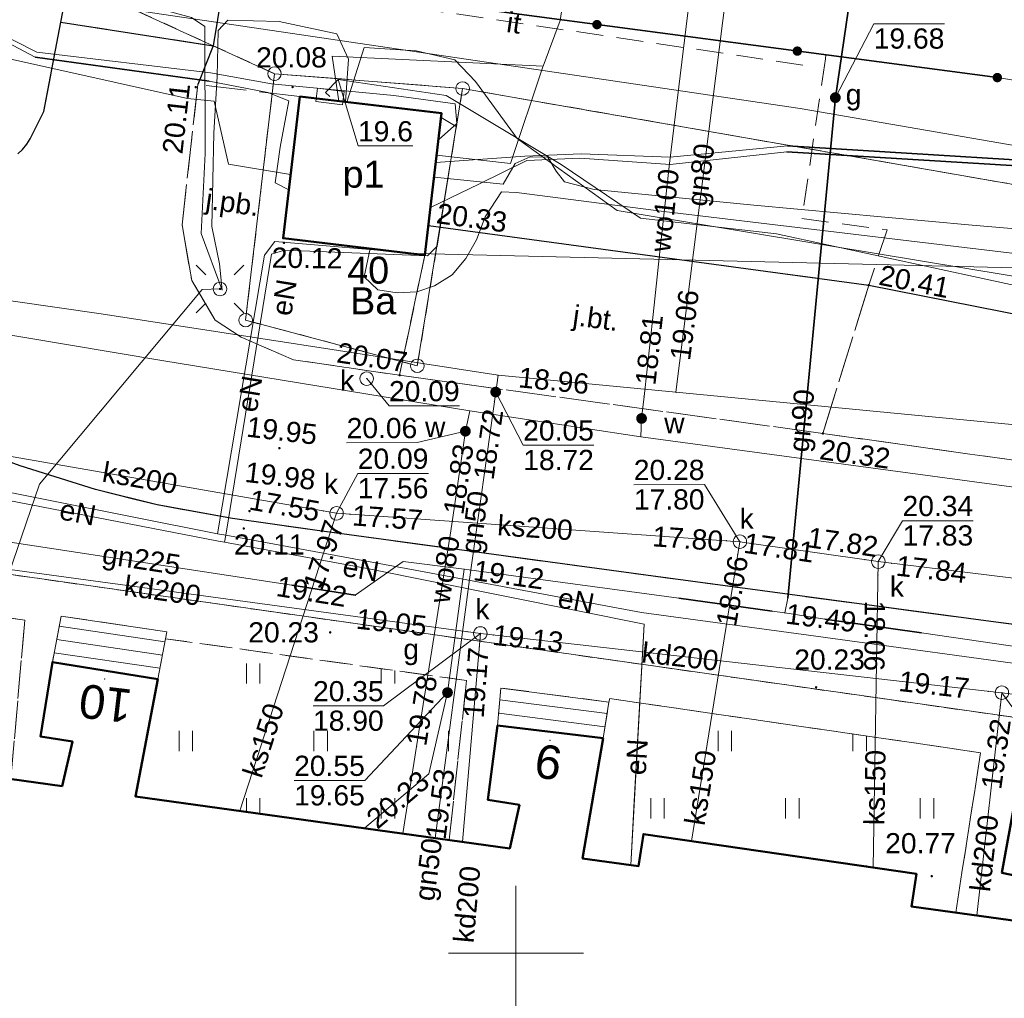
# Model space of a CAD drawing. Extents: x 7395144 to 7395446, y 6007497 to 6007827.
# Tile 7 of 62: x 7395282 to 7395318, y 6007548 to 6007585. Entities that reach past the tile are written whole.
import ezdxf
from ezdxf.enums import TextEntityAlignment as Align

# ---------------------------------------------------------------- set-up
doc = ezdxf.new("R2010")
doc.units = 0
doc.header["$PDSIZE"] = 0.75
for name, pattern in [('PRZER1-1', [2, 1, -1]), ('PRZER2-1', [3, 2, -1]), ('PRZER3-1', [4, 3, -1])]:
    doc.linetypes.add(name, pattern=pattern)
doc.layers.get('0').update_dxf_attribs({"linetype": 'CONTINUOUS', "lineweight": 13})
for name, color, linetype, lineweight in [('GEPADR', 7, 'CONTINUOUS', 18), ('GEPADR_O', 7, 'CONTINUOUS', 18), ('GEPPGD', 7, 'CONTINUOUS', 18), ('GESBZO', 7, 'CONTINUOUS', 50), ('GESBZO_O', 7, 'CONTINUOUS', 50), ('GESDZI', 7, 'CONTINUOUS', 18), ('GESDZI_O', 7, 'CONTINUOUS', 18), ('GESSCH', 7, 'CONTINUOUS', 18), ('GSLKBR', 7, 'CONTINUOUS', 18), ('GSLKOG', 7, 'CONTINUOUS', 35), ('GSLKRW', 7, 'CONTINUOUS', 25), ('GSLTZI', 7, 'PRZER2-1', 18), ('GSLTZI_O', 7, 'PRZER2-1', 18), ('GSPWPS', 7, 'CONTINUOUS', 13), ('GSPWPS_O', 7, 'CONTINUOUS', 13), ('GSSKOA', 7, 'PRZER3-1', 18), ('GSSKOA_O', 7, 'PRZER3-1', 18), ('GSSKOD', 7, 'PRZER2-1', 18), ('GSSUTR', 7, 'PRZER2-1', 18), ('GULLOB', 7, 'CONTINUOUS', 35), ('GUPELA', 7, 'CONTINUOUS', 18), ('GUPPRZ', 7, 'CONTINUOUS', 18), ('GUPPRZ_O', 7, 'CONTINUOUS', 18)]:
    doc.layers.add(name, color=color, linetype=linetype, lineweight=lineweight)
for name, color, linetype, lineweight, true_color in [('GESUZY', 7, 'PRZER1-1', 18, 0x008000), ('GESUZY_O', 7, 'PRZER1-1', 18, 0x008000), ('GULEPR', 1, 'CONTINUOUS', 18, 0xff0000), ('GULEPR_O', 1, 'CONTINUOUS', 18, 0xff0000), ('GULGPR', 7, 'CONTINUOUS', 18, 0xbfbf00), ('GULGPR_O', 7, 'CONTINUOUS', 18, 0xbfbf00), ('GULKPR', 7, 'CONTINUOUS', 18, 0x803300), ('GULKPR_O', 7, 'CONTINUOUS', 18, 0x803300), ('GULTPR', 7, 'CONTINUOUS', 18, 0xff9100), ('GULWPR', 5, 'CONTINUOUS', 18, 0x0000ff), ('GULWPR_O', 5, 'CONTINUOUS', 18, 0x0000ff), ('GUPESE', 1, 'CONTINUOUS', 18, 0xff0000), ('GUPGZA', 7, 'CONTINUOUS', 18, 0xbfbf00), ('GUPGZA_O', 7, 'CONTINUOUS', 18, 0xbfbf00), ('GUPKSD', 7, 'CONTINUOUS', 18, 0x803300), ('GUPKSD_O', 7, 'CONTINUOUS', 18, 0x803300), ('GUPWZA', 5, 'CONTINUOUS', 18, 0x0000ff), ('GUPWZA_O', 5, 'CONTINUOUS', 18, 0x0000ff)]:
    doc.layers.add(name, color=color, linetype=linetype, lineweight=lineweight, true_color=true_color)
doc.styles.add('GEO-INFO', font='arial.ttf')
pattern_1 = [(90, (7390000, 6000000), (-2.5, 2.5), [0.75, -4.25]), (90, (7390000.5, 6000000), (-2.5, 2.5), [0.75, -4.25])]

# ---------------------------------------------------------------- blocks, each defined once
blk = doc.blocks.new('KOLO')
blk.add_hatch(color=0).paths.add_polyline_path([(-0.5, 0), (-0.482963, -0.12941), (-0.433013, -0.25), (-0.353553, -0.353553), (-0.25, -0.433013), (-0.12941, -0.482963), (0, -0.5), (0.12941, -0.482963), (0.25, -0.433013), (0.353553, -0.353553), (0.433013, -0.25), (0.482963, -0.12941), (0.5, 0), (0.482963, 0.12941), (0.433013, 0.25), (0.353553, 0.353553), (0.25, 0.433013), (0.12941, 0.482963), (0, 0.5), (-0.12941, 0.482963), (-0.25, 0.433013), (-0.353553, 0.353553), (-0.433013, 0.25), (-0.482963, 0.12941)])
blk = doc.blocks.new('SUEO')
blk.add_hatch(color=0).paths.add_polyline_path([(-0.002174, 0.089974), (0.023762, 0.086807), (0.042561, 0.0793), (0.060131, 0.066965), (0.076266, 0.047786), (0.086234, 0.025762), (0.089972, 0.002226), (0.088646, -0.015553), (0.081114, -0.038994), (0.066834, -0.060276), (0.049699, -0.075033), (0.027576, -0.085671), (0.004027, -0.08991), (-0.019639, -0.087831), (-0.040932, -0.080154), (-0.059082, -0.067892), (-0.073734, -0.051607), (-0.08374, -0.032979), (-0.089221, -0.011817), (-0.089063, 0.012951), (-0.082571, 0.035806), (-0.069528, 0.057148), (-0.048957, 0.075519), (-0.026898, 0.085887)])
at = {"color": 0}
for points in [[(-1.767767, 1.767767), (-1.06066, 1.06066)], [(1.767767, 1.767767), (1.06066, 1.06066)], [(-1.767767, -1.767767), (-1.06066, -1.06066)], [(1.767767, -1.767767), (1.06066, -1.06066)]]:
    blk.add_lwpolyline(points, dxfattribs=at)
blk = doc.blocks.new('POINT')
at = {"color": 0}
blk.add_point((0, 0), dxfattribs=at)
blk = doc.blocks.new('OKRAG_PELNY')
at = {"color": 0}
blk.add_lwpolyline([(0, 0.5), (0.12941, 0.482963), (0.25, 0.433013), (0.353553, 0.353553), (0.433013, 0.25), (0.482963, 0.12941), (0.5, 0), (0.482963, -0.12941), (0.433013, -0.25), (0.353553, -0.353553), (0.25, -0.433013), (0.12941, -0.482963), (0, -0.5), (-0.12941, -0.482963), (-0.25, -0.433013), (-0.353553, -0.353553), (-0.433013, -0.25), (-0.482963, -0.12941), (-0.5, 0), (-0.482963, 0.12941), (-0.433013, 0.25), (-0.353553, 0.353553), (-0.25, 0.433013), (-0.12941, 0.482963)], close=True, dxfattribs=at)
blk = doc.blocks.new('SZAFA1')
at = {"color": 0}
blk.add_lwpolyline([(-1, -0.5), (-1, 0.5), (1, 0.5), (1, -0.5)], close=True, dxfattribs=at)
blk = doc.blocks.new('EPPGS')
at = {"color": 0}
blk.add_lwpolyline([(0, 0.5), (0.154508, 0.475528), (0.293893, 0.404508), (0.404508, 0.293893), (0.475528, 0.154508), (0.5, 0), (0.475528, -0.154508), (0.404508, -0.293893), (0.293893, -0.404508), (0.154508, -0.475528), (0, -0.5), (-0.154508, -0.475528), (-0.293893, -0.404508), (-0.404508, -0.293893), (-0.475528, -0.154508), (-0.5, 0), (-0.475528, 0.154508), (-0.404508, 0.293893), (-0.293893, 0.404508), (-0.154508, 0.475528)], close=True, dxfattribs=at)

msp = doc.modelspace()

# ---------------------------------------------------------------- hatches: boundary and pattern name
at = {"layer": 'GSSUTR', "linetype": 'Continuous', "lineweight": 18}
h = msp.add_hatch(dxfattribs=at)
h.set_pattern_fill('PTTU04', scale=0.5, style=0)
h.set_pattern_definition(pattern_1)
h.paths.add_polyline_path([(7395345.72, 6007551.32), (7395345.955, 6007553.488), (7395340.813, 6007554.191), (7395338.643, 6007552.898), (7395339.15, 6007552.83), (7395338.44, 6007548.48), (7395340.49, 6007548.19), (7395340.64, 6007549.37), (7395345.76, 6007548.67), (7395343.98, 6007536.48), (7395333.21, 6007537.99), (7395333.03, 6007536.7), (7395318.61, 6007538.74), (7395318.78, 6007539.99), (7395297.33, 6007543), (7395297.15, 6007541.75), (7395282.71, 6007543.76), (7395282.85, 6007545.01), (7395272.11, 6007546.51), (7395273.85, 6007558.73), (7395278.88, 6007558.02), (7395278.71, 6007556.82), (7395281.26, 6007556.465), (7395281.772, 6007562.358), (7395275.244, 6007563.28), (7395274.51, 6007563.16), (7395273.96, 6007562.72), (7395270.969, 6007556.594), (7395270.02, 6007554.649), (7395266.71, 6007547.57), (7395271.18, 6007537.54), (7395286.35, 6007523.89), (7395289.578, 6007520.03), (7395340.689, 6007511.859), (7395345.92, 6007521.97), (7395348.13, 6007526.27), (7395348.477, 6007528.63), (7395348.63, 6007529.67), (7395351.666, 6007550.336)], flags=0)
h = msp.add_hatch(dxfattribs=at)
h.set_pattern_fill('PTTU04', scale=0.5, style=0)
h.set_pattern_definition(pattern_1)
h.paths.add_polyline_path([(7395287, 6007561.67), (7395286.71, 6007560.17), (7395285.88, 6007555.82), (7395297.518, 6007554.203), (7395298.17, 6007560.119)], flags=0)
h = msp.add_hatch(dxfattribs=at)
h.set_pattern_fill('PTTU04', scale=0.5, style=0)
h.set_pattern_definition(pattern_1)
h.paths.add_polyline_path([(7395303.48, 6007559.45), (7395303.45, 6007559.32), (7395303.23, 6007557.98), (7395302.47, 6007553.51), (7395304.55, 6007553.23), (7395304.73, 6007554.42), (7395314.86, 6007552.94), (7395314.68, 6007551.73), (7395316.316, 6007551.506), (7395317.24, 6007557.44)], flags=0)

# ---------------------------------------------------------------- linework, layer by layer
at = {"color": 7, "linetype": 'Continuous', "lineweight": 13, "elevation": 100, "flags": 128}
for points in [[(7395300, 6007547.5), (7395300, 6007552.5)], [(7395297.5, 6007550), (7395302.5, 6007550)]]:
    msp.add_lwpolyline(points, dxfattribs=at)
at = {"layer": 'GESBZO', "color": 7, "linetype": 'Continuous', "lineweight": 50, "elevation": 10.18}
msp.add_lwpolyline([(7395291.98, 6007581.79), (7395297.24, 6007581.17), (7395296.62, 6007575.91), (7395291.36, 6007576.53)], close=True, dxfattribs=at)
for points in [[(7395272.11, 6007546.51), (7395273.85, 6007558.73), (7395278.88, 6007558.02), (7395278.71, 6007556.82), (7395283.16, 6007556.2), (7395283.54, 6007557.86), (7395282.36, 6007558.04), (7395282.8, 6007560.8), (7395286.71, 6007560.17), (7395285.88, 6007555.82), (7395299.77, 6007553.89), (7395300.13, 6007555.5), (7395298.96, 6007555.69), (7395299.32, 6007558.45), (7395303.23, 6007557.98), (7395302.47, 6007553.51), (7395304.55, 6007553.23), (7395304.73, 6007554.42), (7395314.86, 6007552.94), (7395314.68, 6007551.73), (7395319.07, 6007551.13)], [(7395319.21, 6007552.73), (7395318.03, 6007552.98), (7395318.53, 6007555.76)]]:
    msp.add_lwpolyline(points, dxfattribs=at)
at = {"layer": 'GESDZI', "color": 7, "linetype": 'Continuous', "lineweight": 18, "elevation": 10.22}
for points in [[(7395208.88, 6007732.82), (7395228.84, 6007751.29), (7395254.04, 6007769.81), (7395303.63, 6007764.04), (7395313.94, 6007762.83), (7395315.59, 6007761.16), (7395354.5, 6007757.04), (7395348.25, 6007694.55), (7395349.93, 6007694.27), (7395348.19, 6007686.54), (7395384.8, 6007680.52), (7395392.56, 6007656.98), (7395381.64, 6007573.08), (7395380.93, 6007567.64), (7395298.02, 6007582.09), (7395291.04, 6007582.64), (7395274.2, 6007590.33), (7395241.23, 6007663.62), (7395237.48, 6007672.95)], [(7395298.02, 6007582.09), (7395296.34, 6007571.8), (7395289.97, 6007573.49), (7395291.04, 6007582.64)]]:
    msp.add_lwpolyline(points, close=True, dxfattribs=at)
for points in [[(7395241.23, 6007663.62), (7395274.2, 6007590.33), (7395291.04, 6007582.64), (7395289.97, 6007573.49), (7395296.34, 6007571.8), (7395298.02, 6007582.09), (7395380.93, 6007567.64), (7395381.64, 6007573.08)], [(7395340.689, 6007511.86), (7395348.13, 6007526.26), (7395351.66, 6007550.34), (7395345.72, 6007551.32), (7395346.1, 6007554.82), (7395280.57, 6007564.15), (7395274.51, 6007563.16), (7395262.09, 6007568.73), (7395254.92, 6007583.67), (7395249.88, 6007594.73), (7395225.66, 6007643.45)], [(7395340.689, 6007511.86), (7395348.13, 6007526.26), (7395351.66, 6007550.34), (7395345.72, 6007551.32), (7395346.1, 6007554.82), (7395280.57, 6007564.15), (7395274.51, 6007563.16), (7395273.96, 6007562.72), (7395266.3, 6007547.03), (7395261.89, 6007541.72), (7395258.46, 6007539.24), (7395254.88, 6007537.49), (7395251.376, 6007526.137)]]:
    msp.add_lwpolyline(points, dxfattribs=at)
at = {"layer": 'GESSCH', "color": 7, "linetype": 'Continuous', "lineweight": 18, "elevation": 10.18}
for points in [[(7395282.8, 6007560.8), (7395283.13, 6007562.51), (7395287.05, 6007561.93), (7395286.71, 6007560.17)], [(7395299.32, 6007558.45), (7395299.44, 6007559.84), (7395303.45, 6007559.32), (7395303.23, 6007557.98)]]:
    msp.add_lwpolyline(points, close=True, dxfattribs=at)
at = {"layer": 'GESSCH', "color": 7, "linetype": 'Continuous', "lineweight": 18, "elevation": 10.18, "flags": 128}
for points in [[(7395283.057, 6007562.134), (7395286.977, 6007561.554)], [(7395282.963, 6007561.642), (7395286.882, 6007561.063)], [(7395282.868, 6007561.151), (7395286.787, 6007560.571)], [(7395299.402, 6007559.403), (7395303.379, 6007558.888)], [(7395299.359, 6007558.905), (7395303.298, 6007558.394)]]:
    msp.add_lwpolyline(points, dxfattribs=at)
at = {"layer": 'GESUZY', "color": 96, "linetype": 'PRZER1-1', "lineweight": 18, "ltscale": 0.5, "true_color": 0x008000, "elevation": 10.08}
for points in [[(7395208.88, 6007732.82), (7395228.84, 6007751.29), (7395254.04, 6007769.81), (7395303.63, 6007764.04), (7395313.94, 6007762.83), (7395315.59, 6007761.16), (7395354.5, 6007757.04), (7395348.25, 6007694.55), (7395349.93, 6007694.27), (7395348.19, 6007686.54), (7395384.8, 6007680.52), (7395392.56, 6007656.98), (7395381.64, 6007573.08), (7395380.93, 6007567.64), (7395298.02, 6007582.09), (7395291.04, 6007582.64), (7395274.2, 6007590.33), (7395241.23, 6007663.62), (7395237.48, 6007672.95)], [(7395296.34, 6007571.8), (7395289.97, 6007573.49), (7395291.04, 6007582.64), (7395298.02, 6007582.09)]]:
    msp.add_lwpolyline(points, close=True, dxfattribs=at)
for points in [[(7395241.23, 6007663.62), (7395274.2, 6007590.33), (7395291.04, 6007582.64), (7395289.97, 6007573.49), (7395296.34, 6007571.8), (7395298.02, 6007582.09), (7395380.93, 6007567.64), (7395381.64, 6007573.08), (7395398.1, 6007570.68), (7395395.28, 6007558.12), (7395422.21, 6007554.23), (7395424.71, 6007558.34), (7395431.27, 6007557.43), (7395436.76, 6007556.67), (7395440.162, 6007556.204)], [(7395340.689, 6007511.86), (7395348.13, 6007526.26), (7395351.66, 6007550.34), (7395345.72, 6007551.32), (7395346.1, 6007554.82), (7395280.57, 6007564.15), (7395274.51, 6007563.16), (7395262.09, 6007568.73), (7395254.92, 6007583.67), (7395249.88, 6007594.73), (7395225.66, 6007643.45)], [(7395251.376, 6007526.137), (7395254.88, 6007537.49), (7395258.46, 6007539.24), (7395261.89, 6007541.72), (7395266.3, 6007547.03), (7395273.96, 6007562.72), (7395274.51, 6007563.16), (7395280.57, 6007564.15), (7395346.1, 6007554.82), (7395345.72, 6007551.32), (7395351.66, 6007550.34), (7395348.13, 6007526.26), (7395340.689, 6007511.86)]]:
    msp.add_lwpolyline(points, dxfattribs=at)
at = {"layer": 'GSLKBR', "color": 7, "linetype": 'Continuous', "lineweight": 18, "elevation": 10.18}
msp.add_lwpolyline([(7395320.839, 6007582.006), (7395317.861, 6007582.494)], dxfattribs=at)
at = {"layer": 'GSLKOG', "color": 7, "linetype": 'Continuous', "lineweight": 35, "elevation": 10.18}
msp.add_lwpolyline([(7395288.206, 6007586.8), (7395296.38, 6007585.338), (7395317.861, 6007582.494)], dxfattribs=at)
at = {"layer": 'GSLKRW', "color": 7, "linetype": 'Continuous', "lineweight": 25, "elevation": 10.18}
for points in [[(7395281.515, 6007579.663), (7395281.687, 6007579.828), (7395281.852, 6007580.025), (7395281.975, 6007580.225), (7395282.485, 6007581.241), (7395283.115, 6007584.551), (7395283.665, 6007587.442), (7395283.952, 6007588.948), (7395283.495, 6007589.937), (7395282.617, 6007591.661), (7395281.698, 6007593.564), (7395280.86, 6007595.539)], [(7395289.242, 6007586.615), (7395288.765, 6007583.672), (7395288.193, 6007582.236)], [(7395283.115, 6007584.551), (7395288.765, 6007583.672)], [(7395296.76, 6007577), (7395313.09, 6007574.79), (7395319.04, 6007573.61), (7395335.05, 6007570.71), (7395357.76, 6007567.47)], [(7395329.342, 6007560.793), (7395317.62, 6007562.307), (7395304.814, 6007564.029), (7395292.541, 6007565.699), (7395289.486, 6007566.135), (7395286.689, 6007566.634), (7395284.405, 6007567.208), (7395281.602, 6007568.089), (7395278.532, 6007569.212)]]:
    msp.add_lwpolyline(points, dxfattribs=at)
at = {"layer": 'GSLTZI', "color": 7, "linetype": 'PRZER2-1', "lineweight": 18, "ltscale": 0.5, "elevation": 10.1}
msp.add_lwpolyline([(7395310.65, 6007582.96), (7395289.21, 6007586.12)], dxfattribs=at)
at = {"layer": 'GSSKOA', "color": 7, "linetype": 'PRZER3-1', "lineweight": 18, "ltscale": 0.5, "elevation": 10.18}
for points in [[(7395288.765, 6007583.672), (7395283.115, 6007584.551), (7395283.665, 6007587.442), (7395288.206, 6007586.8), (7395289.242, 6007586.615)], [(7395295.68, 6007571.45), (7395296.62, 6007575.91), (7395291.36, 6007576.53), (7395291.98, 6007581.79), (7395288.193, 6007582.236), (7395287.61, 6007577.03), (7395287.97, 6007574.97), (7395288.84, 6007573.49), (7395289.8, 6007572.86), (7395291.75, 6007572.02)], [(7395296.76, 6007577), (7395296.62, 6007575.91), (7395295.68, 6007571.45), (7395311.39, 6007569.29), (7395313.09, 6007574.79)], [(7395311.39, 6007569.29), (7395335.96, 6007565.83), (7395335.05, 6007570.71), (7395319.04, 6007573.61), (7395313.09, 6007574.79)]]:
    msp.add_lwpolyline(points, close=True, dxfattribs=at)
for points in [[(7395335.96, 6007565.83), (7395311.39, 6007569.29), (7395295.68, 6007571.45), (7395291.75, 6007572.02), (7395289.8, 6007572.86), (7395288.84, 6007573.49), (7395287.97, 6007574.97), (7395287.61, 6007577.03), (7395288.193, 6007582.236), (7395288.765, 6007583.672), (7395283.115, 6007584.551), (7395282.485, 6007581.241), (7395281.975, 6007580.225), (7395281.852, 6007580.025), (7395281.687, 6007579.828), (7395281.515, 6007579.663)], [(7395278.532, 6007569.212), (7395281.602, 6007568.089), (7395284.405, 6007567.208), (7395286.689, 6007566.634), (7395289.486, 6007566.135), (7395292.541, 6007565.699), (7395304.814, 6007564.029), (7395317.62, 6007562.307), (7395329.342, 6007560.793)]]:
    msp.add_lwpolyline(points, dxfattribs=at)
at = {"layer": 'GSSKOD', "color": 7, "linetype": 'PRZER2-1', "lineweight": 18, "ltscale": 0.5, "elevation": 10.18}
for points in [[(7395319.56, 6007599.853), (7395313.54, 6007600.73), (7395309.486, 6007601.223), (7395307.438, 6007601.474), (7395303.445, 6007601.964), (7395303.789, 6007605.14), (7395301.872, 6007605.419), (7395301.531, 6007602.316), (7395299.057, 6007602.697), (7395296.38, 6007585.338), (7395311.498, 6007583.336), (7395311.479, 6007583.194), (7395310.611, 6007577.262), (7395313.768, 6007576.846), (7395313.09, 6007574.79), (7395319.04, 6007573.61)], [(7395278.532, 6007569.212), (7395281.602, 6007568.089), (7395284.405, 6007567.208), (7395286.689, 6007566.634), (7395289.486, 6007566.135), (7395292.541, 6007565.699), (7395304.814, 6007564.029), (7395317.62, 6007562.307), (7395329.342, 6007560.793)], [(7395319.07, 6007551.13), (7395316.316, 6007551.506), (7395317.24, 6007557.44), (7395303.48, 6007559.45), (7395303.45, 6007559.32), (7395299.44, 6007559.84), (7395299.32, 6007558.45), (7395298.96, 6007555.69), (7395300.13, 6007555.5), (7395299.77, 6007553.89), (7395297.518, 6007554.203), (7395298.17, 6007560.119), (7395287, 6007561.67), (7395287.05, 6007561.93), (7395283.13, 6007562.51), (7395282.8, 6007560.8), (7395282.36, 6007558.04), (7395283.54, 6007557.86), (7395283.16, 6007556.2), (7395281.26, 6007556.465), (7395281.772, 6007562.358), (7395275.244, 6007563.28)], [(7395318.53, 6007555.76), (7395318.03, 6007552.98), (7395319.21, 6007552.73)]]:
    msp.add_lwpolyline(points, dxfattribs=at)
at = {"layer": 'GSSUTR', "color": 7, "linetype": 'PRZER2-1', "lineweight": 18, "ltscale": 0.5, "elevation": 10.1}
msp.add_lwpolyline([(7395266.71, 6007547.57), (7395270.02, 6007554.649), (7395270.969, 6007556.594), (7395273.96, 6007562.72), (7395274.51, 6007563.16), (7395275.244, 6007563.28), (7395281.772, 6007562.358), (7395281.26, 6007556.465), (7395278.71, 6007556.82), (7395278.88, 6007558.02), (7395273.85, 6007558.73), (7395272.11, 6007546.51), (7395282.85, 6007545.01), (7395282.71, 6007543.76), (7395297.15, 6007541.75), (7395297.33, 6007543), (7395318.78, 6007539.99)], dxfattribs=at)
for points in [[(7395287, 6007561.67), (7395298.17, 6007560.119), (7395297.518, 6007554.203), (7395285.88, 6007555.82), (7395286.71, 6007560.17)], [(7395303.48, 6007559.45), (7395317.24, 6007557.44), (7395316.316, 6007551.506), (7395314.68, 6007551.73), (7395314.86, 6007552.94), (7395304.73, 6007554.42), (7395304.55, 6007553.23), (7395302.47, 6007553.51), (7395303.23, 6007557.98), (7395303.45, 6007559.32)]]:
    msp.add_lwpolyline(points, close=True, dxfattribs=at)
at = {"layer": 'GULEPR', "color": 1, "linetype": 'Continuous', "lineweight": 18, "true_color": 0xff0000, "elevation": 10.14}
for points in [[(7395291.572, 6007578.329), (7395291.067, 6007578.587), (7395291.252, 6007579.909), (7395291.569, 6007581.634), (7395290.795, 6007581.938), (7395288.615, 6007582.361), (7395282.155, 6007583.257), (7395279.519, 6007584.648), (7395277.332, 6007587.436), (7395274.792, 6007593.008), (7395273.684, 6007593.611), (7395272.158, 6007594.258), (7395271.317, 6007596.209), (7395265.242, 6007607.139), (7395260.932, 6007615.065), (7395255.567, 6007627.027)], [(7395289.099, 6007574.601), (7395288.319, 6007576.708), (7395288.47, 6007579.678), (7395288.452, 6007584.389), (7395287.961, 6007584.719), (7395284.122, 6007585.778), (7395282.189, 6007586.793), (7395276.375, 6007589.555), (7395270.044, 6007592.624), (7395260.534, 6007597.253), (7395261.779, 6007603.784), (7395258.672, 6007610.279), (7395255.453, 6007617.06), (7395252.345, 6007623.564)], [(7395255.398, 6007623.361), (7395259.831, 6007613.86), (7395261.497, 6007610.29), (7395263.366, 6007605.994), (7395263.906, 6007605.611), (7395266.771, 6007604.906), (7395270.492, 6007599.016), (7395273.42, 6007594.386), (7395273.626, 6007594.047), (7395277.135, 6007588.473), (7395280.086, 6007583.437), (7395287.809, 6007581.723), (7395288.797, 6007581.622), (7395289.34, 6007579.279), (7395291.639, 6007578.894)], [(7395291.639, 6007578.894), (7395289.34, 6007579.279), (7395288.797, 6007581.622), (7395287.809, 6007581.723), (7395280.086, 6007583.437), (7395277.135, 6007588.473), (7395273.626, 6007594.047), (7395273.42, 6007594.386), (7395270.492, 6007599.016), (7395266.771, 6007604.906), (7395263.906, 6007605.611), (7395263.366, 6007605.994), (7395261.497, 6007610.29), (7395259.831, 6007613.86), (7395258.732, 6007616.216), (7395255.398, 6007623.361)], [(7395301.004, 6007582.915), (7395301.642, 6007584.614), (7395302.621, 6007590.93), (7395302.845, 6007593.337), (7395303.446, 6007599.213), (7395302.766, 6007600.851)], [(7395301.004, 6007582.915), (7395301.642, 6007584.614), (7395302.621, 6007590.93), (7395302.845, 6007593.337), (7395303.446, 6007599.213), (7395302.766, 6007600.851)], [(7395293.672, 6007581.591), (7395293.785, 6007583.179), (7395293.349, 6007584.117), (7395291.21, 6007584.581), (7395289.304, 6007584.626), (7395288.954, 6007584.237), (7395288.918, 6007582.533), (7395288.787, 6007580.427), (7395288.715, 6007576.968), (7395289.001, 6007575.578), (7395289.099, 6007574.601)], [(7395319.874, 6007574.887), (7395311.726, 6007576.24), (7395303.753, 6007577.559), (7395300.047, 6007580.24), (7395298.5, 6007582.355), (7395297.726, 6007583.157), (7395296.293, 6007583.485), (7395294.366, 6007583.608), (7395293.725, 6007581.584)], [(7395301.004, 6007582.915), (7395293.18, 6007583.285), (7395293.427, 6007581.619)], [(7395297.056, 6007579.612), (7395299.797, 6007579.311), (7395300.995, 6007582.891), (7395301.004, 6007582.915)], [(7395297.057, 6007579.614), (7395299.797, 6007579.312), (7395300.993, 6007582.892), (7395301.004, 6007582.915)], [(7395319.37, 6007574.59), (7395309.67, 6007576.69), (7395304.62, 6007577.28), (7395301.68, 6007579.27), (7395297.41, 6007581.83), (7395293.4, 6007582.42), (7395292.93, 6007581.94), (7395293.098, 6007581.791)], [(7395289.233, 6007565.507), (7395290.926, 6007575.94), (7395291.418, 6007576.093), (7395296.723, 6007575.877), (7395297.073, 6007576.241), (7395297.78, 6007580.685), (7395297.222, 6007581.014)], [(7395297.221, 6007581.013), (7395297.78, 6007580.685), (7395297.072, 6007576.242), (7395296.723, 6007575.877), (7395291.417, 6007576.094), (7395290.926, 6007575.94), (7395289.233, 6007565.507)], [(7395323.679, 6007578.91), (7395310.053, 6007579.739), (7395305.719, 6007579.263), (7395302.367, 6007579.502), (7395300.399, 6007579.413), (7395298.647, 6007578.55), (7395296.827, 6007577.67)], [(7395296.961, 6007578.805), (7395299.529, 6007578.535), (7395299.975, 6007579.302), (7395300.521, 6007579.554), (7395301.183, 6007579.547), (7395301.487, 6007579.022), (7395301.798, 6007578.625), (7395302.902, 6007578.34), (7395308.826, 6007577.761), (7395316.93, 6007577.021), (7395324.958, 6007576.336)], [(7395296.961, 6007578.805), (7395299.529, 6007578.535), (7395299.975, 6007579.302), (7395300.521, 6007579.554), (7395301.183, 6007579.547), (7395301.487, 6007579.022), (7395301.798, 6007578.625), (7395302.902, 6007578.34), (7395308.826, 6007577.761), (7395316.93, 6007577.021), (7395324.958, 6007576.336)], [(7395319.541, 6007575.845), (7395312.511, 6007576.684), (7395305.482, 6007577.522), (7395300.023, 6007578.23), (7395299.464, 6007578.258), (7395298.857, 6007577.322), (7395298.534, 6007576.473), (7395298.143, 6007575.78), (7395297.629, 6007575.169), (7395296.972, 6007574.769), (7395296.326, 6007574.547), (7395295.587, 6007574.509), (7395294.88, 6007574.621), (7395294.37, 6007575.104), (7395294.59, 6007576.149)], [(7395319.541, 6007575.845), (7395312.511, 6007576.684), (7395305.482, 6007577.522), (7395300.023, 6007578.23), (7395299.464, 6007578.258), (7395298.857, 6007577.322), (7395298.534, 6007576.473), (7395298.143, 6007575.78), (7395297.629, 6007575.169), (7395296.972, 6007574.769), (7395296.326, 6007574.547), (7395295.587, 6007574.509), (7395294.88, 6007574.621), (7395294.37, 6007575.104), (7395294.59, 6007576.149)], [(7395288.929, 6007565.563), (7395290.67, 6007575.902), (7395291.053, 6007576.417), (7395296.337, 6007575.965), (7395331.951, 6007575.115)], [(7395289.02, 6007574.65), (7395288.36, 6007574.63), (7395282.32, 6007567.4), (7395280.67, 6007562.59), (7395279.79, 6007560.14), (7395278.98, 6007559.67), (7395273.96, 6007560.33), (7395273.03, 6007559.57), (7395267.64, 6007546.2), (7395266.46, 6007544.93), (7395263.29, 6007540.15), (7395260.71, 6007537.67)], [(7395289.192, 6007565.254), (7395288.965, 6007565.296), (7395279.518, 6007567.122), (7395274.683, 6007568.613), (7395271.21, 6007568.356), (7395270.24, 6007567.767), (7395267.239, 6007565.271), (7395264.073, 6007561.51), (7395263.084, 6007561.077), (7395260.561, 6007560.204)], [(7395289.192, 6007565.254), (7395288.965, 6007565.296), (7395279.518, 6007567.122), (7395274.683, 6007568.613), (7395271.21, 6007568.356), (7395270.24, 6007567.767), (7395267.239, 6007565.271), (7395264.073, 6007561.51), (7395263.084, 6007561.077), (7395260.561, 6007560.204)], [(7395288.929, 6007565.563), (7395279.533, 6007567.426), (7395274.745, 6007568.838), (7395271.295, 6007568.529), (7395270.994, 6007568.595)], [(7395288.929, 6007565.563), (7395279.533, 6007567.426), (7395274.745, 6007568.838), (7395271.295, 6007568.529), (7395270.994, 6007568.595)], [(7395289.233, 6007565.507), (7395289.003, 6007565.549), (7395288.929, 6007565.563)], [(7395289.233, 6007565.507), (7395288.929, 6007565.563)], [(7395289.192, 6007565.254), (7395289.233, 6007565.507)], [(7395304.258, 6007553.269), (7395304.76, 6007562.209), (7395294.484, 6007564.279), (7395289.192, 6007565.254)], [(7395304.258, 6007553.269), (7395304.39, 6007555.637), (7395304.576, 6007558.93), (7395304.76, 6007562.209), (7395294.484, 6007564.279), (7395289.192, 6007565.254)], [(7395304.654, 6007562.646), (7395296.263, 6007564.216), (7395289.233, 6007565.507)], [(7395289.233, 6007565.507), (7395296.263, 6007564.216), (7395304.654, 6007562.646)], [(7395339.429, 6007548.34), (7395340.554, 6007557.704), (7395328.711, 6007559.448), (7395319.965, 6007560.55), (7395311.122, 6007561.76), (7395304.654, 6007562.646)], [(7395339.429, 6007548.34), (7395340.554, 6007557.704), (7395335.832, 6007558.401), (7395328.711, 6007559.448), (7395325.448, 6007559.86), (7395322.87, 6007560.184), (7395319.965, 6007560.55), (7395311.122, 6007561.76), (7395304.654, 6007562.646)]]:
    msp.add_lwpolyline(points, dxfattribs=at)
at = {"layer": 'GULGPR', "color": 52, "linetype": 'Continuous', "lineweight": 18, "true_color": 0xbfbf00, "elevation": 10.14}
for points in [[(7395309.98, 6007562.63), (7395310.09, 6007563.18), (7395311.85, 6007581.75), (7395313.84, 6007595.32), (7395310.84, 6007598.06), (7395309.398, 6007604.331)], [(7395305.938, 6007570.815), (7395307.947, 6007586.775), (7395310.15, 6007604.221)], [(7395274.804, 6007575.141), (7395284.614, 6007573.728), (7395299.335, 6007571.445), (7395305.938, 6007570.815), (7395335.362, 6007567.989), (7395358.559, 6007565.492), (7395367.244, 6007564.122), (7395385.889, 6007561.088)], [(7395297.003, 6007554.271), (7395298.27, 6007563.866), (7395299.248, 6007570.824), (7395299.335, 6007571.445)], [(7395273.36, 6007565.21), (7395273.49, 6007566.21), (7395274.13, 6007566.13), (7395275.49, 6007565.97), (7395278.99, 6007565.56), (7395280.49, 6007565.36), (7395291.69, 6007563.66), (7395294.04, 6007563.28), (7395295.82, 6007564.54), (7395298.08, 6007564.25), (7395306.04, 6007563.17), (7395309.51, 6007562.69), (7395309.98, 6007562.63), (7395311.46, 6007562.4), (7395315.05, 6007561.89), (7395323.35, 6007560.68)], [(7395298.08, 6007564.25), (7395297.46, 6007559.67), (7395296.77, 6007556.66), (7395294.38, 6007554.639)]]:
    msp.add_lwpolyline(points, dxfattribs=at)
at = {"layer": 'GULKPR', "color": 36, "linetype": 'Continuous', "lineweight": 18, "true_color": 0x803300, "elevation": 10.14}
for points in [[(7395247.507, 6007605.684), (7395256.006, 6007589.9), (7395264.915, 6007574.255), (7395277.498, 6007569.088), (7395293.344, 6007566.323), (7395308.309, 6007565.27), (7395313.444, 6007564.531), (7395330.205, 6007562.473), (7395343.48, 6007560.384), (7395361.137, 6007557.761)], [(7395293.344, 6007566.323), (7395289.757, 6007555.281)], [(7395308.309, 6007565.27), (7395306.509, 6007554.16)], [(7395275.841, 6007564.972), (7395298.679, 6007561.865), (7395318.029, 6007559.667), (7395334.559, 6007557.566), (7395367.7, 6007552.777)], [(7395313.444, 6007564.531), (7395313.255, 6007553.175)], [(7395298.679, 6007561.865), (7395298.018, 6007554.133)], [(7395318.029, 6007559.667), (7395317.098, 6007551.4)]]:
    msp.add_lwpolyline(points, dxfattribs=at)
at = {"layer": 'GULLOB', "color": 7, "linetype": 'Continuous', "lineweight": 35, "elevation": 10.12}
for points in [[(7395310.09, 6007563.18), (7395311.85, 6007581.75), (7395313.84, 6007595.32)], [(7395288.615, 6007582.361), (7395282.155, 6007583.257)], [(7395323.721, 6007579.118), (7395310.076, 6007579.958)], [(7395323.679, 6007578.91), (7395310.053, 6007579.739)], [(7395291.69, 6007563.66), (7395294.04, 6007563.28)], [(7395309.51, 6007562.69), (7395306.04, 6007563.17)], [(7395315.05, 6007561.89), (7395311.46, 6007562.4)]]:
    msp.add_lwpolyline(points, dxfattribs=at)
at = {"layer": 'GULTPR', "color": 30, "linetype": 'Continuous', "lineweight": 18, "true_color": 0xff9100, "elevation": 10.14}
for points in [[(7395297.123, 6007580.181), (7395297.812, 6007580.791), (7395297.743, 6007581.526), (7395295.467, 6007581.835), (7395290.924, 6007582.261), (7395288.663, 6007582.669), (7395282.226, 6007583.443), (7395279.625, 6007584.752), (7395277.438, 6007587.54), (7395274.927, 6007593.09), (7395273.753, 6007593.758), (7395272.319, 6007594.44), (7395271.469, 6007596.24), (7395261.083, 6007615.087), (7395255.689, 6007627.071), (7395251.744, 6007634.726), (7395247.995, 6007639.475), (7395244.949, 6007644.244), (7395239.477, 6007656.082), (7395238.226, 6007658.937), (7395238.3, 6007661.327), (7395237.852, 6007663.415)], [(7395256.59, 6007635.36), (7395278, 6007588.51), (7395280.71, 6007586.15), (7395281.12, 6007585.61), (7395281.83, 6007585.6), (7395310.55, 6007581.35), (7395337.1, 6007576.76), (7395375.26, 6007571.22), (7395379.7, 6007571.42), (7395380.34, 6007571.66)], [(7395297.027, 6007579.338), (7395300.328, 6007579.577), (7395302.416, 6007579.659), (7395305.725, 6007579.543), (7395310.076, 6007579.958), (7395323.721, 6007579.118)]]:
    msp.add_lwpolyline(points, dxfattribs=at)
at = {"layer": 'GULWPR', "color": 5, "linetype": 'Continuous', "lineweight": 18, "true_color": 0x0000ff, "elevation": 10.14}
for points in [[(7395354.75, 6007561.9), (7395333.944, 6007565.161), (7395333.584, 6007565.224), (7395330.538, 6007565.642), (7395321.411, 6007566.898), (7395304.628, 6007569.158), (7395298.289, 6007570.126), (7395286.856, 6007572.001), (7395274.691, 6007574.039), (7395271.946, 6007577.251), (7395268.55, 6007580.697), (7395262.117, 6007590.269), (7395258.016, 6007597.032), (7395252.051, 6007606.836), (7395250.402, 6007609.679), (7395248.746, 6007612.533), (7395242.027, 6007624.115), (7395238.963, 6007629.196), (7395232.946, 6007638.905), (7395231.61, 6007643.34)], [(7395304.628, 6007569.158), (7395304.661, 6007569.844), (7395304.751, 6007570.654), (7395305.085, 6007573.708), (7395305.329, 6007575.913), (7395305.688, 6007579.192), (7395305.702, 6007579.31), (7395307.345, 6007592.843), (7395308.662, 6007604.437)], [(7395298.125, 6007569.371), (7395298.289, 6007570.126)], [(7395298.125, 6007569.371), (7395297.653, 6007566.168), (7395297.554, 6007565.514), (7395297.149, 6007562.947), (7395296.646, 6007559.774), (7395296.313, 6007557.664), (7395295.805, 6007554.441)]]:
    msp.add_lwpolyline(points, dxfattribs=at)
at = {"layer": 'GUPPRZ_O', "color": 52, "linetype": 'Continuous', "lineweight": 9, "true_color": 0xbfbf00, "elevation": 10.8, "flags": 128}
for points in [[(7395315.895, 6007584.492), (7395313.275, 6007584.492), (7395311.85, 6007581.75)], [(7395313.275, 6007584.492), (7395315.895, 6007584.492)], [(7395302.89, 6007568.851), (7395300.269, 6007568.849), (7395299.248, 6007570.824)], [(7395300.269, 6007568.849), (7395302.89, 6007568.851)], [(7395291.77, 6007556.406), (7395294.391, 6007556.406), (7395297.46, 6007559.67)], [(7395291.77, 6007556.406), (7395294.391, 6007556.406)]]:
    msp.add_lwpolyline(points, dxfattribs=at)
at = {"layer": 'GUPPRZ_O', "color": 1, "linetype": 'Continuous', "lineweight": 9, "true_color": 0xff0000, "elevation": 10.8, "flags": 128}
msp.add_lwpolyline([(7395296.179, 6007579.961), (7395294.141, 6007579.959), (7395293.4, 6007582.42)], dxfattribs=at)
at = {"layer": 'GUPPRZ_O', "color": 36, "linetype": 'Continuous', "lineweight": 9, "true_color": 0x803300, "elevation": 10.8, "flags": 128}
for points in [[(7395297.911, 6007570.316), (7395295.29, 6007570.314), (7395294.463, 6007571.323)], [(7395296.751, 6007567.804), (7395294.13, 6007567.801), (7395293.344, 6007566.323)], [(7395294.13, 6007567.801), (7395296.751, 6007567.804)], [(7395304.374, 6007567.386), (7395306.995, 6007567.388), (7395308.309, 6007565.27)], [(7395304.374, 6007567.386), (7395306.995, 6007567.388)], [(7395316.964, 6007566.049), (7395314.343, 6007566.047), (7395313.444, 6007564.531)], [(7395314.343, 6007566.047), (7395316.964, 6007566.049)], [(7395292.47, 6007559.173), (7395295.091, 6007559.175), (7395298.679, 6007561.865)], [(7395322.244, 6007557.486), (7395319.623, 6007557.484), (7395318.029, 6007559.667)], [(7395292.47, 6007559.173), (7395295.091, 6007559.175)]]:
    msp.add_lwpolyline(points, dxfattribs=at)
at = {"layer": 'GUPPRZ_O', "color": 5, "linetype": 'Continuous', "lineweight": 9, "true_color": 0x0000ff, "elevation": 10.8, "flags": 128}
msp.add_lwpolyline([(7395293.718, 6007568.944), (7395296.339, 6007568.946), (7395298.125, 6007569.371)], dxfattribs=at)

# ---------------------------------------------------------------- block references
at = {"layer": 'GEPADR', "color": 7, "lineweight": 18}
for p in [(7395284.739, 6007560.178, 10.28), (7395301.269, 6007557.894, 10.28)]:
    msp.add_blockref('POINT', p, dxfattribs=at)
at = {"layer": 'GEPPGD', "color": 7, "lineweight": 18, "xscale": 0.5, "yscale": 0.5}
for p in [(7395291.04, 6007582.64, 10.24), (7395298.02, 6007582.09, 10.24), (7395289.97, 6007573.49, 10.24), (7395296.34, 6007571.8, 10.24)]:
    msp.add_blockref('EPPGS', p, dxfattribs=at)
at = {"layer": 'GSLKOG', "color": 7, "lineweight": 35, "xscale": 0.35, "yscale": 0.35}
for p in [(7395303.005, 6007584.461, 10.18), (7395310.44, 6007583.477, 10.18), (7395317.861, 6007582.494, 10.18)]:
    msp.add_blockref('KOLO', p, dxfattribs=at)
at = {"layer": 'GSPWPS', "color": 7, "lineweight": 13, "xscale": 0.09, "yscale": 0.09}
for p in [(7395288.12, 6007582.14, 10.08), (7395291.713, 6007582.144, 10.08), (7395296.76, 6007577, 10.08), (7395291.389, 6007576.362, 10.08), (7395313.09, 6007574.79, 10.08), (7395295.68, 6007571.45, 10.08), (7395311.39, 6007569.29, 10.08), (7395291.223, 6007568.742, 10.08), (7395290.111, 6007566.408, 10.08), (7395289.899, 6007565.758, 10.08), (7395293.107, 6007561.906, 10.08), (7395311.135, 6007559.866, 10.08), (7395315.427, 6007552.858, 10.08)]:
    msp.add_blockref('KOLO', p, dxfattribs=at)
at = {"layer": 'GUPELA', "color": 7, "lineweight": 18, "xscale": 0.5, "yscale": 0.5}
for name, p in [('SUEO', (7395289.02, 6007574.65, 10.15)), ('OKRAG_PELNY', (7395289.02, 6007574.65, 10.16))]:
    msp.add_blockref(name, p, dxfattribs=at)
at = {"layer": 'GUPESE', "color": 1, "lineweight": 18, "true_color": 0xff0000, "xscale": 0.5, "yscale": 0.5, "rotation": 352.5971720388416}
msp.add_blockref('SZAFA1', (7395293.098, 6007581.791, 10.16), dxfattribs=at)
at = {"layer": 'GUPGZA', "color": 52, "lineweight": 18, "true_color": 0xbfbf00, "xscale": 0.4, "yscale": 0.4}
for p in [(7395311.85, 6007581.75, 10.16), (7395297.46, 6007559.67, 10.16)]:
    msp.add_blockref('KOLO', p, dxfattribs=at)
at = {"layer": 'GUPGZA', "color": 52, "lineweight": 18, "true_color": 0xbfbf00, "xscale": 0.4, "yscale": 0.4, "rotation": 81.97859783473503}
msp.add_blockref('KOLO', (7395299.248, 6007570.824, 10.16), dxfattribs=at)
at = {"layer": 'GUPKSD', "color": 36, "lineweight": 18, "true_color": 0x803300, "xscale": 0.5, "yscale": 0.5}
for p in [(7395294.463, 6007571.323, 10.16), (7395293.344, 6007566.323, 10.16), (7395308.309, 6007565.27, 10.16), (7395313.444, 6007564.531, 10.16), (7395298.679, 6007561.865, 10.16), (7395318.029, 6007559.667, 10.16)]:
    msp.add_blockref('OKRAG_PELNY', p, dxfattribs=at)
at = {"layer": 'GUPPRZ', "color": 1, "lineweight": 18, "true_color": 0xff0000}
msp.add_blockref('POINT', (7395293.4, 6007582.42, 10.16), dxfattribs=at)
at = {"layer": 'GUPPRZ', "color": 52, "lineweight": 18, "true_color": 0xbfbf00}
for p in [(7395311.85, 6007581.75, 10.16), (7395299.335, 6007571.445, 10.16), (7395299.248, 6007570.824, 10.16), (7395305.938, 6007570.815, 10.16), (7395299.2, 6007570.48, 10.16), (7395298.08, 6007564.25, 10.16), (7395294.04, 6007563.28, 10.16), (7395309.98, 6007562.63, 10.16), (7395297.46, 6007559.67, 10.16), (7395294.5, 6007554.74, 10.16), (7395297.003, 6007554.271, 10.16)]:
    msp.add_blockref('POINT', p, dxfattribs=at)
at = {"layer": 'GUPPRZ', "color": 36, "lineweight": 18, "true_color": 0x803300}
for p in [(7395294.463, 6007571.323, 10.16), (7395292.851, 6007566.409, 10.16), (7395293.344, 6007566.323, 10.16), (7395293.843, 6007566.288, 10.16), (7395293.19, 6007565.848, 10.16), (7395307.81, 6007565.305, 10.16), (7395308.309, 6007565.27, 10.16), (7395308.722, 6007565.21, 10.16), (7395308.224, 6007564.791, 10.16), (7395312.949, 6007564.602, 10.16), (7395313.444, 6007564.531, 10.16), (7395313.939, 6007564.462, 10.16), (7395313.436, 6007564.031, 10.16), (7395298.184, 6007561.932, 10.16), (7395298.679, 6007561.865, 10.16), (7395299.176, 6007561.809, 10.16), (7395298.637, 6007561.367, 10.16), (7395317.532, 6007559.721, 10.16), (7395318.029, 6007559.667, 10.16), (7395317.973, 6007559.17, 10.16)]:
    msp.add_blockref('POINT', p, dxfattribs=at)
at = {"layer": 'GUPPRZ', "color": 5, "lineweight": 18, "true_color": 0x0000ff}
for p in [(7395304.751, 6007570.654, 10.16), (7395298.125, 6007569.371, 10.16), (7395297.634, 6007566.047, 10.16), (7395296.313, 6007557.664, 10.16)]:
    msp.add_blockref('POINT', p, dxfattribs=at)
at = {"layer": 'GUPWZA', "color": 5, "lineweight": 18, "true_color": 0x0000ff, "xscale": 0.4, "yscale": 0.4}
for p, rotation in [((7395304.661, 6007569.844, 10.16), 264.934633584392), ((7395298.125, 6007569.371, 10.16), 250.0377314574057)]:
    msp.add_blockref('KOLO', p, dxfattribs=dict(at, rotation=rotation))

# ---------------------------------------------------------------- texts
at = {"layer": 'GEPADR_O', "color": 7, "linetype": 'Continuous', "lineweight": 0, "style": 'GEO-INFO'}
for s, rotation, p in [('10', 173.2614, (7395284.769, 6007559.264, 10.8)), ('9', 171.5425, (7395301.208, 6007557.09, 10.8))]:
    msp.add_text(s, height=1.25, rotation=rotation, dxfattribs=at).set_placement(p, align=Align.MIDDLE)
at = {"layer": 'GESBZO_O', "color": 7, "linetype": 'Continuous', "lineweight": 0, "style": 'GEO-INFO'}
msp.add_text('p1', height=1, rotation=0.0456, dxfattribs=at).set_placement((7395294.345, 6007578.759, 10.8), align=Align.MIDDLE)
at = {"layer": 'GESDZI_O', "color": 7, "linetype": 'Continuous', "lineweight": 0, "style": 'GEO-INFO'}
msp.add_text('40', height=1, rotation=0.0456, dxfattribs=at).set_placement((7395294.518, 6007575.347, 10.81), align=Align.MIDDLE)
at = {"layer": 'GESUZY_O', "color": 96, "linetype": 'Continuous', "lineweight": 0, "true_color": 0x008000, "style": 'GEO-INFO'}
msp.add_text('Ba', height=1, dxfattribs=at).set_placement((7395294.702, 6007574.203, 10.8), align=Align.MIDDLE)
at = {"layer": 'GSLTZI_O', "color": 7, "linetype": 'Continuous', "lineweight": 0, "style": 'GEO-INFO'}
msp.add_text('it', height=0.75, rotation=351.6157, dxfattribs=at).set_placement((7395299.93, 6007584.54, 10.8), align=Align.MIDDLE)
at = {"layer": 'GSPWPS_O', "color": 7, "linetype": 'Continuous', "lineweight": 0, "style": 'GEO-INFO'}
for s, rotation, p in [('20.08', 0.0456, (7395291.671, 6007583.245, 10.8)), ('20.12', 359.3779, (7395292.25, 6007575.799, 10.8)), ('19.95', 353.2775, (7395291.316, 6007569.393, 10.8)), ('19.98', 353.2775, (7395291.256, 6007567.712, 10.8)), ('20.11', 0.0456, (7395290.845, 6007565.166, 10.8)), ('20.23', 0.0456, (7395291.379, 6007561.908, 10.8)), ('20.23', 0.0456, (7395311.637, 6007560.897, 10.8)), ('20.77', 0.0456, (7395315.01, 6007554.081, 10.8))]:
    msp.add_text(s, height=0.75, rotation=rotation, dxfattribs=at).set_placement(p, align=Align.MIDDLE)
for s, rotation, p in [('20.11', 83.6103, (7395286.876, 6007579.716, 10.8)), ('20.33', 352.2928, (7395297.113, 6007577.839, 10.8)), ('20.41', 348.7827, (7395313.57, 6007575.55, 10.8)), ('20.07', 351.7475, (7395293.422, 6007572.671, 10.8)), ('20.32', 351.9842, (7395311.337, 6007569.082, 10.8))]:
    msp.add_text(s, height=0.75, rotation=rotation, dxfattribs=at).set_placement(p, align=Align.TOP_LEFT)
at = {"layer": 'GSSKOA_O', "color": 7, "linetype": 'Continuous', "lineweight": 0, "style": 'GEO-INFO'}
for s, rotation, p in [('j.pb.', 351.7475, (7395289.473, 6007577.767, 10.8)), ('j.bt.', 352.1714, (7395302.951, 6007573.478, 10.8))]:
    msp.add_text(s, height=0.75, rotation=rotation, dxfattribs=at).set_placement(p, align=Align.MIDDLE)
at = {"layer": 'GULEPR_O', "color": 1, "linetype": 'Continuous', "lineweight": 0, "true_color": 0xff0000, "style": 'GEO-INFO'}
for rotation, p in [(80.8327, (7395291.4, 6007574.335, 10.8)), (80.8327, (7395290.122, 6007570.758, 10.8)), (349.1594, (7395283.744, 6007566.35, 10.8)), (349.7324, (7395294.25, 6007564.261, 10.8)), (349.1594, (7395302.233, 6007563.077, 10.8)), (86.5623, (7395304.483, 6007557.28, 10.8))]:
    msp.add_text('eN', height=0.75, rotation=rotation, dxfattribs=at).set_placement(p, align=Align.MIDDLE)
at = {"layer": 'GULGPR_O', "color": 52, "linetype": 'Continuous', "lineweight": 0, "true_color": 0xbfbf00, "style": 'GEO-INFO'}
for s, rotation, p in [('gn80', 82.5515, (7395306.953, 6007578.871, 10.8)), ('gn90', 84.5859, (7395310.7, 6007569.754, 10.8)), ('gn50', 82.5515, (7395298.567, 6007565.978, 10.8)), ('gn225', 351.3692, (7395286.09, 6007564.51, 10.8)), ('gn50', 82.5515, (7395296.848, 6007553.093, 10.8))]:
    msp.add_text(s, height=0.75, rotation=rotation, dxfattribs=at).set_placement(p, align=Align.MIDDLE)
at = {"layer": 'GULKPR_O', "color": 36, "linetype": 'Continuous', "lineweight": 0, "true_color": 0x803300, "style": 'GEO-INFO'}
for s, rotation, p in [('ks200', 350.3053, (7395286.054, 6007567.654, 10.8)), ('ks200', 356.0349, (7395300.711, 6007565.805, 10.8)), ('kd200', 352.0242, (7395286.888, 6007563.47, 10.8)), ('kd200', 353.5195, (7395306.096, 6007561.022, 10.8)), ('ks150', 72.2383, (7395290.611, 6007557.906, 10.8)), ('ks150', 80.7979, (7395306.831, 6007556.145, 10.8)), ('ks150', 89.0463, (7395313.304, 6007556.148, 10.8)), ('kd200', 83.5723, (7395317.358, 6007553.711, 10.8)), ('kd200', 84.8434, (7395298.166, 6007551.812, 10.8))]:
    msp.add_text(s, height=0.75, rotation=rotation, dxfattribs=at).set_placement(p, align=Align.MIDDLE)
at = {"layer": 'GULWPR_O', "color": 5, "linetype": 'Continuous', "lineweight": 0, "true_color": 0x0000ff, "style": 'GEO-INFO'}
for s, rotation, p in [('wo100', 83.6975, (7395305.51, 6007577.566, 10.8)), ('wo80', 80.8327, (7395297.354, 6007564.241, 10.8))]:
    msp.add_text(s, height=0.75, rotation=rotation, dxfattribs=at).set_placement(p, align=Align.MIDDLE)
at = {"layer": 'GUPGZA_O', "color": 52, "linetype": 'Continuous', "lineweight": 0, "true_color": 0xbfbf00, "style": 'GEO-INFO'}
for p in [(7395312.818, 6007581.496, 10.8), (7395296.403, 6007560.909, 10.8)]:
    msp.add_text('g', height=0.75, dxfattribs=at).set_placement(p, align=Align.RIGHT)
at = {"layer": 'GUPKSD_O', "color": 36, "linetype": 'Continuous', "lineweight": 0, "true_color": 0x803300, "style": 'GEO-INFO'}
for p in [(7395293.736, 6007571.272, 10.8), (7395308.561, 6007566.143, 10.8), (7395314.133, 6007563.622, 10.8)]:
    msp.add_text('k', height=0.75, rotation=0.0456, dxfattribs=at).set_placement(p, align=Align.MIDDLE)
for p in [(7395293.404, 6007567.039, 10.8), (7395299.017, 6007562.395, 10.8)]:
    msp.add_text('k', height=0.75, dxfattribs=at).set_placement(p, align=Align.RIGHT)
at = {"layer": 'GUPPRZ_O', "color": 52, "linetype": 'Continuous', "lineweight": 0, "true_color": 0xbfbf00, "style": 'GEO-INFO'}
for s, p in [('19.68', (7395313.275, 6007583.569, 10.8)), ('20.55', (7395291.77, 6007556.578, 10.8)), ('19.65', (7395291.77, 6007555.483, 10.8))]:
    msp.add_text(s, height=0.75, dxfattribs=at).set_placement(p)
at = {"layer": 'GUPPRZ_O', "color": 1, "linetype": 'Continuous', "lineweight": 0, "true_color": 0xff0000, "style": 'GEO-INFO'}
msp.add_text('19.6', height=0.75, rotation=0.0456, dxfattribs=at).set_placement((7395295.159, 6007580.503, 10.8), align=Align.MIDDLE_CENTER)
at = {"layer": 'GUPPRZ_O', "color": 52, "linetype": 'Continuous', "lineweight": 0, "true_color": 0xbfbf00, "style": 'GEO-INFO'}
for s, rotation, p in [('19.06', 82.5515, (7395306.253, 6007573.314, 10.8)), ('18.96', 354.3161, (7395301.404, 6007571.247, 10.8)), ('18.72', 81.9786, (7395298.976, 6007568.881, 10.8)), ('19.53', 82.5515, (7395297.183, 6007555.541, 10.8))]:
    msp.add_text(s, height=0.75, rotation=rotation, dxfattribs=at).set_placement(p, align=Align.MIDDLE)
at = {"layer": 'GUPPRZ_O', "color": 5, "linetype": 'Continuous', "lineweight": 0, "true_color": 0x0000ff, "style": 'GEO-INFO'}
for s, rotation, p in [('18.81', 83.6975, (7395304.942, 6007572.397, 10.8)), ('18.83', 81.4056, (7395297.867, 6007567.592, 10.8)), ('19.78', 80.8327, (7395296.504, 6007559.005, 10.8))]:
    msp.add_text(s, height=0.75, rotation=rotation, dxfattribs=at).set_placement(p, align=Align.MIDDLE)
at = {"layer": 'GUPPRZ_O', "color": 36, "linetype": 'Continuous', "lineweight": 0, "true_color": 0x803300, "style": 'GEO-INFO'}
msp.add_text('20.09', height=0.75, rotation=0.0456, dxfattribs=at).set_placement((7395296.6, 6007570.858, 10.8), align=Align.MIDDLE_CENTER)
at = {"layer": 'GUPPRZ_O', "color": 5, "linetype": 'Continuous', "lineweight": 0, "true_color": 0x0000ff, "style": 'GEO-INFO'}
msp.add_text('20.06', height=0.75, rotation=0.0456, dxfattribs=at).set_placement((7395295.028, 6007569.488, 10.8), align=Align.MIDDLE_CENTER)
at = {"layer": 'GUPPRZ_O', "color": 52, "linetype": 'Continuous', "lineweight": 0, "true_color": 0xbfbf00, "style": 'GEO-INFO'}
for s, p in [('20.05', (7395300.269, 6007569.021, 10.8)), ('18.72', (7395300.27, 6007567.926, 10.8))]:
    msp.add_text(s, height=0.75, rotation=0.0456, dxfattribs=at).set_placement(p)
at = {"layer": 'GUPPRZ_O', "color": 36, "linetype": 'Continuous', "lineweight": 0, "true_color": 0x803300, "style": 'GEO-INFO'}
for s, p in [('20.09', (7395294.13, 6007567.974, 10.8)), ('20.28', (7395304.374, 6007567.558, 10.8)), ('17.56', (7395294.131, 6007566.879, 10.8)), ('17.80', (7395304.375, 6007566.463, 10.8)), ('20.34', (7395314.343, 6007566.22, 10.8)), ('17.83', (7395314.344, 6007565.125, 10.8)), ('20.35', (7395292.47, 6007559.346, 10.8)), ('18.90', (7395292.471, 6007558.251, 10.8))]:
    msp.add_text(s, height=0.75, rotation=0.0456, dxfattribs=at).set_placement(p)
for s, rotation, p in [('17.55', 350.102, (7395291.415, 6007566.608, 10.8)), ('17.57', 355.9751, (7395295.236, 6007566.154, 10.8)), ('17.97', 71.6653, (7395292.857, 6007564.777, 10.8)), ('17.80', 355.9751, (7395306.376, 6007565.384, 10.8)), ('17.81', 351.8105, (7395309.764, 6007565.048, 10.8)), ('17.82', 351.8105, (7395312.129, 6007565.256, 10.8)), ('18.06', 79.6868, (7395308.022, 6007563.446, 10.8)), ('17.84', 353.7431, (7395315.414, 6007564.245, 10.8)), ('19.05', 353.7431, (7395295.384, 6007562.277, 10.8)), ('18.06', 269.5183, (7395313.31, 6007561.778, 10.8)), ('19.13', 353.7431, (7395300.451, 6007561.677, 10.8)), ('19.17', 85.9893, (7395298.517, 6007560.034, 10.8)), ('19.17', 353.7431, (7395315.517, 6007559.963, 10.8)), ('19.32', 81.9786, (7395317.811, 6007557.392, 10.8))]:
    msp.add_text(s, height=0.75, rotation=rotation, dxfattribs=at).set_placement(p, align=Align.MIDDLE)
at = {"layer": 'GUPPRZ_O', "color": 52, "linetype": 'Continuous', "lineweight": 0, "true_color": 0xbfbf00, "style": 'GEO-INFO'}
for s, rotation, p in [('19.12', 352.2734, (7395298.436, 6007564.219, 10.8)), ('19.22', 350.8147, (7395291.128, 6007563.632, 10.8)), ('19.49', 352.725, (7395310.02, 6007562.608, 10.8)), ('20.23', 40.2251, (7395294.614, 6007554.855, 10.8))]:
    msp.add_text(s, height=0.75, rotation=rotation, dxfattribs=at).set_placement(p, align=Align.MIDDLE_LEFT)
at = {"layer": 'GUPWZA_O', "color": 5, "linetype": 'Continuous', "lineweight": 0, "true_color": 0x0000ff, "style": 'GEO-INFO'}
for p in [(7395297.005, 6007569.528, 10.8), (7395305.878, 6007569.672, 10.8)]:
    msp.add_text('w', height=0.75, rotation=0.0456, dxfattribs=at).set_placement(p, align=Align.MIDDLE)

doc.saveas('drawing.dxf')
